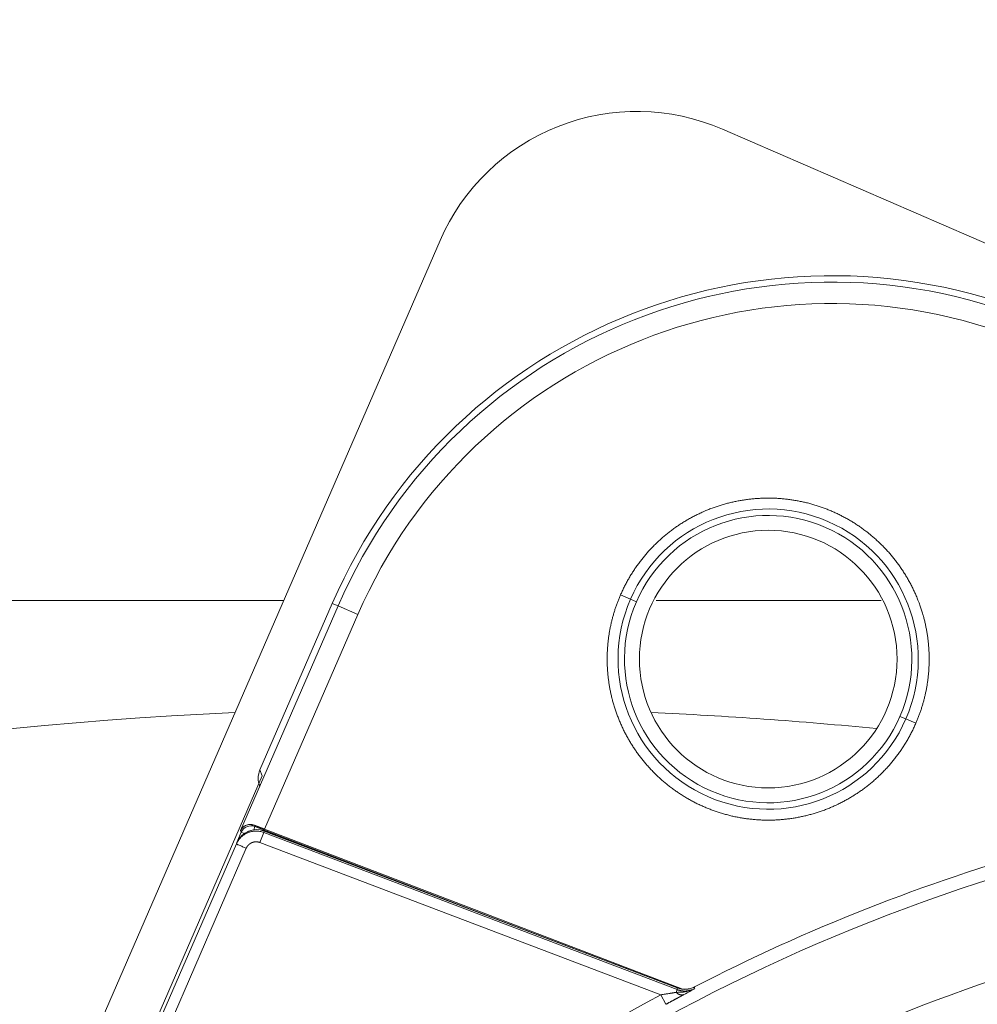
# Model space of a CAD drawing. Header units: millimetres. Extents: x 5437 to 18441, y -4466 to 3128.
# Tile 225 of 256: x 8424 to 8468, y -2700 to -2654. Entities that reach past the tile are written whole.
import ezdxf

# ---------------------------------------------------------------- set-up
doc = ezdxf.new("R2010")
doc.units = ezdxf.units.MM
doc.layers.add('1', color=7, linetype='Continuous', true_color=0xffffff)
doc.styles.add('TXT08', font='txt.shx', dxfattribs={"width": 0.8, "bigfont": 'gbcbig.shx'})
doc.dimstyles.get("Standard").update_dxf_attribs({"dimtxt": 0.18, "dimasz": 0.18, "dimexe": 0.18, "dimexo": 0.0625, "dimgap": 0.09, "dimtad": 0, "dimtih": 1, "dimtoh": 1, "dimdec": 4, "dimzin": 0, "dimdsep": 46, "dimtxsty": 'Standard', "dimcen": 0.09, "dimadec": 0, "dimazin": 0, "dimtfac": 1, "dimtdec": 4, "dimtofl": 0, "dimtmove": 0, "dimatfit": 3, "dimfxl": 1, "dimtolj": 1, "dimtzin": 0, "dimarcsym": 0})
doc.dimstyles.new('YanXiu', dxfattribs={"dimtxt": 40, "dimasz": 30, "dimexe": 0.66, "dimexo": 0.66, "dimgap": 0.66, "dimtad": 0, "dimdec": 1, "dimdsep": 46, "dimtxsty": 'TXT08', "dimcen": 0, "dimclrd": 256, "dimclre": 165, "dimclrt": 90, "dimazin": 2, "dimtfac": 1, "dimtdec": 1, "dimtofl": 0, "dimtmove": 0, "dimatfit": 3, "dimfxl": 1, "dimlwd": 5, "dimlwe": 13, "dimarcsym": 0})

# ---------------------------------------------------------------- blocks, each defined once
blk = doc.blocks.new('*D53')
at = {"color": 0, "lineweight": -2, "transparency": 16777216}
for p, q in [((10989.431, -2154.415), (10692.917, -2240.821)), ((11069.431, -2154.415), (10989.431, -2154.415)), ((8443.39, -2896.322), (8443.57, -2896.322)), ((8443.48, -2896.412), (8443.48, -2896.232))]:
    blk.add_line(p, q, dxfattribs=at)
at = {"color": 0, "lineweight": 20, "transparency": 16777216}
blk.add_solid([(10689.187, -2228.02), (10696.648, -2253.622), (10616.112, -2263.203)], dxfattribs=at)
at = {"layer": 'Defpoints', "color": 0, "lineweight": 20, "transparency": 16777216}
for p in [(10616.112, -2263.203), (6270.848, -3529.44)]:
    blk.add_point(p, dxfattribs=at)
at = {"color": 0, "lineweight": 20, "transparency": 16777216, "insert": (11249.521, -2154.415), "char_height": 80, "attachment_point": 5}
blk.add_mtext('\\A1;R2260', dxfattribs=at)
blk = doc.blocks.new('*D54')
at = {"color": 0, "lineweight": -2, "transparency": 16777216}
blk.add_line((7492.685, -2896.322), (7463.516, -2896.322), dxfattribs=at)
at = {"color": 0, "lineweight": -3, "transparency": 16777216}
for start, end in [(14.724706, 87.329624), (101.590205, 175.275294)]:
    blk.add_arc((8434.119, -2896.322), 970.423, start, end, dxfattribs=at)
at = {"color": 0, "lineweight": 20, "transparency": 16777216}
for points in [[(9385.695, -2646.81), (9359.647, -2652.519), (9389.799, -2727.809)], [(7480.316, -2816.939), (7453.672, -2815.84), (7463.696, -2896.322)]]:
    blk.add_solid(points, dxfattribs=at)
at = {"layer": 'Defpoints', "color": 0, "lineweight": 20, "transparency": 16777216}
for p in [(7900.863, -2085.545), (10671.817, -2501.755), (7492.748, -2896.322), (7740.501, -2896.322), (8434.119, -2896.322)]:
    blk.add_point(p, dxfattribs=at)
at = {"color": 0, "lineweight": 20, "transparency": 16777216, "insert": (8359.241, -1928.792), "char_height": 80, "attachment_point": 5}
blk.add_mtext('\\A1;165%%D', dxfattribs=at)
blk = doc.blocks.new('*D56')
at = {"lineweight": 5, "transparency": 16777216}
blk.add_line((9409.719, -2278.028), (9220.9, -2398.87), dxfattribs=at)
at = {"lineweight": 20, "transparency": 16777216}
blk.add_solid([(9218.205, -2394.659), (9223.595, -2403.082), (9195.632, -2415.042)], dxfattribs=at)
at = {"layer": 'Defpoints', "color": 0, "lineweight": 20, "transparency": 16777216}
for p in [(9195.632, -2415.042), (8443.48, -2896.412)]:
    blk.add_point(p, dxfattribs=at)
at = {"color": 90, "lineweight": 20, "transparency": 16777216, "insert": (9459.689, -2246.048), "char_height": 40, "attachment_point": 5, "rotation": 32.6188, "style": 'TXT08'}
blk.add_mtext('R893', dxfattribs=at)

msp = doc.modelspace()

# ---------------------------------------------------------------- linework, layer by layer
at = {"color": 7, "lineweight": 20}
msp.add_arc((8443.47995, -2896.41157), 893, 10.1099821, 350.11198757, dxfattribs=at)
at = {"layer": '1', "color": 0, "lineweight": 20}
for p, q in [((8510.14768, -2682.69562), (8456.46048, -2659.3743)), ((8443.30422, -2664.56206), (8377.56407, -2815.9002)), ((8451.71019, -2681.06984), (8452.17695, -2681.27258)), ((8438.28555, -2681.4649), (8434.91789, -2689.21813)), ((8438.28555, -2681.4649), (8438.558, -2681.58324)), ((8452.45232, -2681.39219), (8452.17695, -2681.27258)), ((8434.01331, -2692.0463), (8438.558, -2681.58324)), ((8439.47507, -2681.98157), (8435.13169, -2691.9812)), ((8438.558, -2681.58324), (8439.47507, -2681.98157)), ((8465.00164, -2686.84305), (8464.72628, -2686.72344)), ((8465.00164, -2686.84305), (8465.4684, -2687.04578)), ((8434.91789, -2689.21813), (8435.02475, -2689.48911)), ((8426.98433, -2708.00031), (8435.02475, -2689.48911)), ((8434.04598, -2692.12407), (8434.01331, -2692.0463)), ((8434.6833, -2691.85638), (8434.6262, -2692.00547)), ((8434.65854, -2691.79742), (8434.6833, -2691.85638)), ((8434.6833, -2691.85638), (8447.51897, -2696.77184)), ((8435.11989, -2692.06634), (8435.09094, -2692.13299)), ((8435.11989, -2692.06634), (8454.34953, -2699.3742)), ((8435.12232, -2692.06073), (8454.34909, -2699.3675)), ((8435.13169, -2691.9812), (8454.56365, -2699.42273)), ((8433.83947, -2692.5995), (8434.04598, -2692.12407)), ((8434.04598, -2692.12407), (8434.18318, -2692.18367)), ((8434.91334, -2692.60031), (8435.09094, -2692.13299)), ((8435.09094, -2692.13299), (8454.35403, -2699.45357)), ((8427.29882, -2707.67933), (8433.81847, -2692.66937)), ((8434.27708, -2692.86857), (8427.75743, -2707.87853)), ((8433.81847, -2692.66937), (8433.84736, -2692.60286)), ((8433.84986, -2692.59711), (8433.84736, -2692.60287)), ((8453.58541, -2699.69627), (8434.91334, -2692.60031)), ((8454.30623, -2699.57933), (8454.35403, -2699.45357)), ((8453.82251, -2700.1364), (8453.58541, -2699.69627))]:
    msp.add_line(p, q, dxfattribs=at)
for centre, radius, start, end in [((8452.47623, -2668.54631), 10, 66.520237, 156.520237), ((8461.55209, -2691.57083), 25.36656, 66.52205, 156.52205), ((8461.55209, -2691.57083), 25.06952, 66.52205, 156.52205), ((8461.55209, -2691.57083), 24.06967, 66.52205, 156.52205), ((8458.5893, -2684.05781), 6.99112, 336.52205, 156.52205), ((8458.5893, -2684.05781), 6.6909, 336.52205, 156.52205), ((8458.59224, -2684.05665), 6, 0, 180), ((8458.5893, -2684.05781), 6.99112, 156.52205, 336.52205), ((8458.5893, -2684.05781), 6.6909, 156.52205, 336.52205), ((8458.59224, -2684.05665), 6, 180, 0), ((8443.47995, -2896.32157), 210, 92.654406, 118.4368901), ((8443.47995, -2896.32157), 210, 84.4903525, 87.3660331), ((8434.76707, -2692.9955), 1, 69.191658, 156.52205), ((8495.27522, -2777.08546), 86.87162, 102.1543255, 120.9649755), ((8495.27522, -2777.08546), 87.5, 105.7585582, 117.2857271), ((8495.27522, -2777.08546), 82.36106, 87.5117355, 118.8132012), ((8495.27522, -2777.08546), 80.37817, 87.1856145, 118.6322405), ((8454.70433, -2698.43272), 1, 249.191658, 297.285727), ((8495.27522, -2777.08546), 87.90407, 118.3114965, 133.1817235)]:
    msp.add_arc(centre, radius, start, end, dxfattribs=at)
for centre, major_axis, ratio, start_param, end_param in [((8435.83512, -2689.61687), (0.36697, -0.93056), 0.99969546, 3.92683852, 4.71238871), ((8434.76458, -2693.00125), (0.39846, 0.91735), 0.99984736, 0.04658635, 1.57079633), ((8434.50451, -2692.32324), (0.46099, 0.19363), 0.9997083, 0.807565, 2.33402765)]:
    msp.add_ellipse(centre, major_axis=major_axis, ratio=ratio, start_param=start_param, end_param=end_param, dxfattribs=at)
for points, degree, knots in [([(8451.71019, -2681.06984), (8452.03089, -2680.33151), (8452.45065, -2679.6362), (8452.96182, -2679.00161), (8454.14175, -2677.88521), (8455.57421, -2677.1193), (8456.33797, -2676.83527), (8457.92281, -2676.47906), (8459.54548, -2676.55319), (8460.34709, -2676.69957), (8461.89125, -2677.20371), (8463.24792, -2678.09703), (8463.862, -2678.63267), (8464.93133, -2679.85541), (8465.64056, -2681.31677), (8465.89447, -2682.09107), (8466.16688, -2683.57203), (8466.0685, -2685.071), (8465.94391, -2685.75331), (8465.74228, -2686.41523), (8465.4684, -2687.04578)], 5, [0, 0, 0, 0, 0, 0, 0.17082284, 0.17082284, 0.17082284, 0.34164568, 0.34164568, 0.34164568, 0.51246853, 0.51246853, 0.51246853, 0.68329137, 0.68329137, 0.68329137, 0.85411421, 0.85411421, 0.85411421, 1, 1, 1, 1, 1, 1]), ([(8465.4684, -2687.04578), (8465.1477, -2687.78411), (8464.72794, -2688.47942), (8464.21677, -2689.11401), (8463.03684, -2690.23041), (8461.60438, -2690.99632), (8460.84062, -2691.28036), (8459.25578, -2691.63656), (8457.63311, -2691.56243), (8456.8315, -2691.41606), (8455.28734, -2690.91191), (8453.93067, -2690.01859), (8453.31659, -2689.48296), (8452.24726, -2688.26021), (8451.53803, -2686.79885), (8451.28412, -2686.02455), (8451.01171, -2684.54359), (8451.11009, -2683.04462), (8451.23468, -2682.36232), (8451.43631, -2681.70039), (8451.71019, -2681.06984)], 5, [0, 0, 0, 0, 0, 0, 0.17082284, 0.17082284, 0.17082284, 0.34164568, 0.34164568, 0.34164568, 0.51246853, 0.51246853, 0.51246853, 0.68329137, 0.68329137, 0.68329137, 0.85411421, 0.85411421, 0.85411421, 1, 1, 1, 1, 1, 1]), ([(8410.79303, -2681.32157), (8413.55865, -2681.32157), (8416.32105, -2681.32157), (8419.07985, -2681.32157), (8424.1273, -2681.32157), (8429.1682, -2681.32157), (8431.45438, -2681.32157), (8433.73974, -2681.32157), (8436.0247, -2681.32157)], 5, [0, 0, 0, 0, 0, 0, 0.54618991, 0.54618991, 0.54618991, 1, 1, 1, 1, 1, 1]), ([(8433.81847, -2692.66937), (8433.84377, -2692.61112), (8433.87464, -2692.55529), (8433.94639, -2692.45049), (8433.98727, -2692.40151), (8434.07756, -2692.31219), (8434.12698, -2692.27185), (8434.23256, -2692.20124), (8434.28873, -2692.17098), (8434.40577, -2692.12165), (8434.46665, -2692.10257), (8434.59092, -2692.07629), (8434.65431, -2692.06909), (8434.7813, -2692.06681), (8434.84491, -2692.07174), (8434.97004, -2692.09355), (8435.03157, -2692.11044), (8435.09094, -2692.13299)], 3, [0, 0, 0, 0, 0.125, 0.125, 0.25, 0.25, 0.375, 0.375, 0.5, 0.5, 0.625, 0.625, 0.75, 0.75, 0.875, 0.875, 1, 1, 1, 1]), ([(8434.65854, -2691.79742), (8434.63933, -2691.78984), (8434.62009, -2691.78357), (8434.59124, -2691.77593), (8434.58159, -2691.77368), (8434.56251, -2691.76978), (8434.55305, -2691.76813), (8434.5062, -2691.76124), (8434.47008, -2691.76007), (8434.42659, -2691.76287), (8434.41797, -2691.76364), (8434.4009, -2691.76561), (8434.39244, -2691.7668), (8434.36747, -2691.77093), (8434.35137, -2691.77444), (8434.30455, -2691.78693), (8434.27534, -2691.79786), (8434.23423, -2691.81746), (8434.22098, -2691.82454), (8434.19538, -2691.83969), (8434.183, -2691.8478), (8434.14747, -2691.87333), (8434.12594, -2691.89193), (8434.08692, -2691.93179), (8434.06941, -2691.95305), (8434.04612, -2691.98672), (8434.03521, -2692.00401), (8434.02543, -2692.02195), (8434.01917, -2692.03405), (8434.01614, -2692.04022), (8434.01331, -2692.0463)], 3, [0, 0, 0, 0, 0.0625, 0.0625, 0.09375, 0.09375, 0.125, 0.125, 0.25, 0.25, 0.28125, 0.28125, 0.3125, 0.3125, 0.375, 0.375, 0.5, 0.5, 0.5625, 0.5625, 0.625, 0.625, 0.75, 0.75, 0.875, 0.875, 0.9375, 0.96875, 0.96875, 1, 1, 1, 1]), ([(8434.72933, -2692.56774), (8434.70693, -2692.56803), (8434.6844, -2692.56957), (8434.66188, -2692.5724), (8434.58571, -2692.58642), (8434.51249, -2692.61518), (8434.46402, -2692.64259), (8434.42031, -2692.67604), (8434.38226, -2692.71407)], 5, [0, 0, 0, 0, 0, 0, 0.2940684, 0.2940684, 0.2940684, 1, 1, 1, 1, 1, 1]), ([(8434.38226, -2692.71407), (8434.37617, -2692.72016), (8434.37022, -2692.72636), (8434.36443, -2692.73268), (8434.33911, -2692.76147), (8434.3169, -2692.79224), (8434.30152, -2692.81728), (8434.28829, -2692.84275), (8434.27708, -2692.86857)], 5, [0, 0, 0, 0, 0, 0, 0.22293376, 0.22293376, 0.22293376, 1, 1, 1, 1, 1, 1]), ([(8454.34953, -2699.3742), (8454.41537, -2699.39922), (8454.48306, -2699.41707), (8454.56995, -2699.43045), (8454.58742, -2699.43267), (8454.62227, -2699.43617), (8454.63967, -2699.43745), (8454.69186, -2699.43994), (8454.76132, -2699.43962), (8454.83056, -2699.43208), (8454.88241, -2699.42366), (8454.89972, -2699.42037), (8454.93407, -2699.41291), (8454.95109, -2699.40874), (8455.03544, -2699.38573), (8455.1005, -2699.36044), (8455.1631, -2699.32815)], 3, [0, 0, 0, 0, 0.25, 0.25, 0.3125, 0.3125, 0.375, 0.375, 0.5, 0.625, 0.625, 0.6875, 0.6875, 0.75, 0.75, 1, 1, 1, 1]), ([(8454.74641, -2699.54743), (8454.8216, -2699.53497), (8454.89443, -2699.51698), (8455.03511, -2699.4704), (8455.10297, -2699.44179), (8455.16794, -2699.40737)], 3, [0, 0, 0, 0, 0.5, 0.5, 1, 1, 1, 1]), ([(8454.66828, -2699.68049), (8454.66441, -2699.68258), (8454.65668, -2699.68678), (8454.64491, -2699.69317), (8454.63302, -2699.69961), (8454.62099, -2699.70613), (8454.60883, -2699.71272), (8454.59653, -2699.71937), (8454.58411, -2699.7261), (8454.57155, -2699.73289), (8454.55885, -2699.73975), (8454.54603, -2699.74669), (8454.53307, -2699.75369), (8454.51997, -2699.76076), (8454.50675, -2699.7679), (8454.49339, -2699.77511), (8454.4799, -2699.78239), (8454.46627, -2699.78974), (8454.45251, -2699.79716), (8454.43862, -2699.80465), (8454.4246, -2699.81221), (8454.41044, -2699.81984), (8454.39615, -2699.82755), (8454.38173, -2699.83532), (8454.36718, -2699.84316), (8454.35249, -2699.85107), (8454.33767, -2699.85905), (8454.32272, -2699.8671), (8454.30763, -2699.87522), (8454.29241, -2699.88342), (8454.27113, -2699.89487), (8454.24371, -2699.90964), (8454.21003, -2699.92777), (8454.17609, -2699.94603), (8454.14189, -2699.96444), (8454.10743, -2699.98299), (8454.07272, -2700.00168), (8454.03774, -2700.02051), (8454.0025, -2700.03947), (8453.967, -2700.05858), (8453.93124, -2700.07784), (8453.89523, -2700.09723), (8453.85895, -2700.11677), (8453.83468, -2700.12984), (8453.82251, -2700.1364)], 3, [0, 0, 0, 0, 0.0164609, 0.03293042, 0.04941157, 0.06590738, 0.08242086, 0.098955, 0.11551279, 0.13209721, 0.14871122, 0.16535776, 0.18203977, 0.19876015, 0.21552179, 0.23232756, 0.24918031, 0.26608286, 0.283038, 0.30004851, 0.31711714, 0.33424659, 0.35143956, 0.3686987, 0.38602664, 0.40342599, 0.42089929, 0.43844909, 0.45607789, 0.47378815, 0.49158229, 0.53008653, 0.56860592, 0.60716419, 0.64578498, 0.68449184, 0.72330814, 0.76225707, 0.80136157, 0.84064433, 0.8801277, 0.91983373, 0.95978408, 1, 1, 1, 1]), ([(8453.95557, -2699.63638), (8453.96252, -2699.63526), (8453.97629, -2699.63303), (8453.9967, -2699.62972), (8454.01671, -2699.62647), (8454.0363, -2699.62328), (8454.05548, -2699.62015), (8454.07425, -2699.6171), (8454.0926, -2699.61411), (8454.11054, -2699.61119), (8454.12806, -2699.60833), (8454.14518, -2699.60555), (8454.16187, -2699.60284), (8454.17816, -2699.60019), (8454.19403, -2699.59761), (8454.20949, -2699.59511), (8454.22453, -2699.59266), (8454.23916, -2699.59029), (8454.25338, -2699.58798), (8454.26719, -2699.58573), (8454.28059, -2699.58354), (8454.29358, -2699.58141), (8454.30205, -2699.58002), (8454.30623, -2699.57933)], 3, [0, 0, 0, 0, 0.057163, 0.11336056, 0.16859402, 0.22286477, 0.27617427, 0.32852409, 0.37991587, 0.43035133, 0.47983231, 0.52836075, 0.57593872, 0.62256839, 0.66825208, 0.71299228, 0.75679159, 0.79965283, 0.84157897, 0.88257323, 0.922639, 0.96177995, 1, 1, 1, 1]), ([(8454.30623, -2699.57933), (8454.32175, -2699.57916), (8454.35371, -2699.57881), (8454.40298, -2699.57793), (8454.45494, -2699.57645), (8454.49045, -2699.57465), (8454.50864, -2699.57373)], 3, [0, 0, 0, 0, 0.23006337, 0.47358617, 0.73030769, 1, 1, 1, 1]), ([(8454.50864, -2699.57373), (8454.51721, -2699.57322), (8454.53473, -2699.57218), (8454.56162, -2699.57026), (8454.58968, -2699.56793), (8454.6189, -2699.56511), (8454.64924, -2699.56174), (8454.68069, -2699.55772), (8454.71322, -2699.55303), (8454.73522, -2699.54932), (8454.7464, -2699.54743)], 3, [0, 0, 0, 0, 0.10777507, 0.22056554, 0.33832118, 0.46099375, 0.58853779, 0.72091125, 0.85807629, 1, 1, 1, 1])]:
    msp.add_open_spline(points, degree=degree, knots=knots, dxfattribs=at)
for points, degree in [([(8453.37714, -2681.32157), (8455.46911, -2681.32157), (8457.5616, -2681.32157), (8459.65498, -2681.32157), (8461.74968, -2681.32157), (8463.84568, -2681.32157)], 5), ([(8435.13169, -2691.9812), (8435.03284, -2691.94334), (8434.93319, -2691.90492), (8434.83569, -2691.86705), (8434.74337, -2691.83091), (8434.65854, -2691.79742)], 5), ([(8434.91334, -2692.60031), (8434.87943, -2692.58742), (8434.84361, -2692.57733), (8434.80628, -2692.57049), (8434.76798, -2692.56725), (8434.72933, -2692.56774)], 5), ([(8454.35403, -2699.45357), (8454.35313, -2699.43769), (8454.35223, -2699.42182), (8454.35133, -2699.40595), (8454.35043, -2699.39007), (8454.34953, -2699.3742)], 5), ([(8455.16793, -2699.40735), (8455.09459, -2699.44758), (8455.01955, -2699.4888), (8454.93787, -2699.53351)], 3), ([(8455.1631, -2699.32815), (8455.16471, -2699.35455), (8455.16632, -2699.38095), (8455.16793, -2699.40735)], 3), ([(8453.58541, -2699.69627), (8453.65869, -2699.68407), (8453.73196, -2699.67186), (8453.80491, -2699.66053)], 3), ([(8453.80491, -2699.66053), (8453.85532, -2699.65194), (8453.90556, -2699.64379), (8453.95552, -2699.63639)], 3), ([(8454.93787, -2699.53351), (8454.85627, -2699.57818), (8454.76805, -2699.62633), (8454.66828, -2699.68049)], 3)]:
    msp.add_open_spline(points, degree=degree, dxfattribs=at)
for points, weights in [([(8434.27708, -2692.86857), (8433.81893, -2692.66957), (8433.81848, -2692.66937)], [1, 0.707320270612, 0.999573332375]), ([(8454.35403, -2699.45357), (8454.77129, -2699.61207), (8455.16793, -2699.40735)], [1, 0.913157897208, 1]), ([(8454.66828, -2699.68049), (8454.5045, -2699.76196), (8454.30623, -2699.57933)], [1, 0.864914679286, 1])]:
    msp.add_rational_spline(points, weights, degree=2, dxfattribs=at)

# ---------------------------------------------------------------- dimensions: what is measured, and where the dimension line sits
at = {"color": 0, "lineweight": 20}
dim = msp.add_angular_dim_2l(base=(7900.86303, -2085.54536), line1=((8434.11893, -2896.32157), (10671.81706, -2501.75501)), line2=((7740.5009, -2896.32157), (7492.74781, -2896.32157)), text='165%%D', dimstyle='Standard', override={"dimtxt": 80, "dimasz": 80, "dimlwd": 65533}, dxfattribs=at)
dim.commit()
dim.dimension.update_dxf_attribs({"geometry": '*D54', "text_midpoint": (8359.2409, -1928.79214), "dimtype": 162})
dim = msp.add_diameter_dim_2p(p1=(6270.84796, -3529.44022), p2=(10616.11195, -2263.20291), text='R2260', dimstyle='Standard', override={"dimtxt": 80, "dimasz": 80, "dimdec": 0}, dxfattribs=at)
dim.commit()
dim.dimension.update_dxf_attribs({"geometry": '*D53', "text_midpoint": (11249.52071, -2154.41547), "dimtype": 163})
at = {"color": 7, "lineweight": 20}
dim = msp.add_radius_dim(center=(8443.47995, -2896.41157), mpoint=(9195.63162, -2415.04179), dimstyle='YanXiu', dxfattribs=at)
dim.commit()
dim.dimension.update_dxf_attribs({"geometry": '*D56', "text_midpoint": (9459.68883, -2246.04773), "dimtype": 164})

doc.saveas('drawing.dxf')
